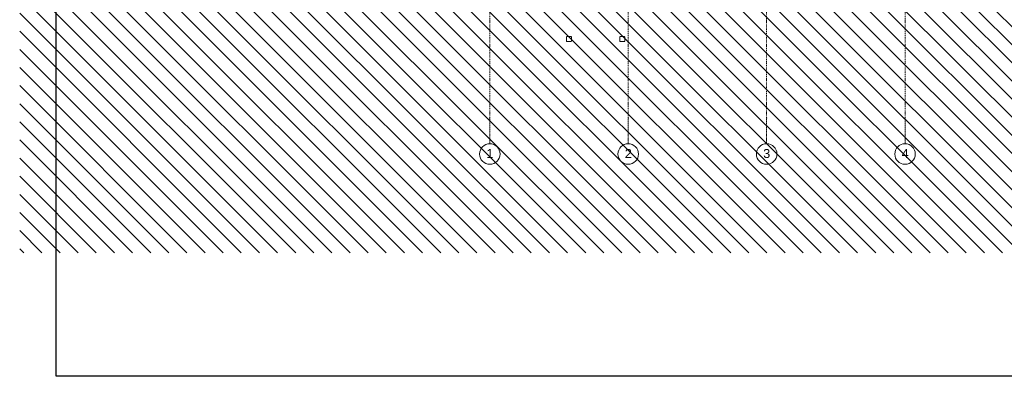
# Model space of a CAD drawing. Header units: centimetres. Extents: x -1589 to 108054, y -205274 to 31709.
# Tile 158 of 256: x -996 to 2846, y 25769 to 27160. Entities that reach past the tile are written whole.
import ezdxf

# ---------------------------------------------------------------- set-up
doc = ezdxf.new("R2010")
doc.units = ezdxf.units.CM
doc.header["$LTSCALE"] = 0.01
doc.header["$MEASUREMENT"] = 0
doc.linetypes.add('Krawędzie ukryte', pattern=[27, 20, -7])
doc.linetypes.add('Kropki i Kreski', pattern=[72, 36, -18, 0, -18])
for name, color, linetype in [('2_słupy.K_IR', 7, 'Continuous'), ('4_osie.ISTN', 7, 'Continuous'), ('5_opisy.K_IR', 7, 'Continuous')]:
    doc.layers.add(name, color=color, linetype=linetype)
doc.styles.add('GENERATED_STYLE_1', font='txt')

msp = doc.modelspace()

# ---------------------------------------------------------------- hatches: boundary and pattern name
at = {"layer": '5_opisy.K_IR', "linetype": 'Continuous', "lineweight": 5}
h = msp.add_hatch(dxfattribs=at)
h.set_pattern_fill('PZT_oznaczenia_dróg_dla__78', color=8, style=0, pattern_type=2)
h.set_pattern_definition([(315, (3e-13, 28099.415), (35.35534, 35.35534), [])])
h.paths.add_polyline_path([(-995.5427, 26250.50296), (7161.18434, 26250.50296), (7161.18434, 30690.55678), (-995.5427, 30690.55678)])
h.paths.add_polyline_path([(818.63417, 27460.4239), (818.63417, 27250.50296), (4025.67745, 27250.3437), (4010.26468, 27846.68343), (4241.74987, 27846.68343), (4241.74938, 27871.68393), (4151.3174, 28019.03017), (4151.12243, 28044.03017), (4002.47423, 28044.03017), (4002.47423, 29052.5761), (4675.54492, 29052.5761), (4675.54492, 27246.25206), (6097.99749, 27246.26206), (6097.99749, 29690.55678), (1582.3586, 29690.55678), (1582.3586, 30246.26892), (902.3586, 30246.26892), (902.3586, 29690.55678), (818.63417, 29690.55678), (818.63417, 27654.43852), (818.60814, 27654.83519), (666.2756, 27654.51476), (666.02981, 27460.70225)], flags=0)

# ---------------------------------------------------------------- linework, layer by layer
for points in [[(-853.44225, 25768.60037), (-853.44225, 28738.60037), (-853.44225, 31708.60037), (8116.55775, 31708.60037)], [(8116.55775, 31708.60037), (8116.55775, 28738.60037), (8116.55775, 25768.60037), (-853.44225, 25768.60037)]]:
    msp.add_lwpolyline(points)
at = {"layer": '2_słupy.K_IR', "color": 8, "linetype": 'Krawędzie ukryte', "lineweight": 5, "flags": 128}
for points in [[(1137.18744, 27074.50296), (1157.18744, 27074.50296), (1157.18744, 27094.50296), (1137.18744, 27094.50296)], [(1345.49017, 27074.50296), (1365.49017, 27074.50296), (1365.49017, 27094.50296), (1345.49017, 27094.50296)]]:
    msp.add_lwpolyline(points, close=True, dxfattribs=at)
at = {"layer": '4_osie.ISTN', "color": 7, "linetype": 'Kropki i Kreski', "lineweight": 0, "ltscale": 10}
for p, q in [((838.63417, 26776.04981), (838.63417, 30496.05924)), ((1378.63417, 26776.04981), (1378.63417, 30496.05924)), ((1918.63417, 26776.04981), (1918.63417, 30496.05924)), ((2458.63417, 26776.04981), (2458.63417, 30496.05924))]:
    msp.add_line(p, q, dxfattribs=at)
at = {"layer": '4_osie.ISTN', "color": 7, "linetype": 'Kropki i Kreski', "lineweight": 0}
for p, q in [((838.63417, 26776.04981), (838.63417, 26676.04981)), ((1378.63417, 26776.04981), (1378.63417, 26676.04981)), ((1918.63417, 26776.04981), (1918.63417, 26676.04981)), ((2458.63417, 26776.04981), (2458.63417, 26676.04981))]:
    msp.add_line(p, q, dxfattribs=at)
at = {"layer": '4_osie.ISTN', "color": 7, "linetype": 'Continuous', "lineweight": 0}
for centre in [(838.63417, 26636.04981), (1378.63417, 26636.04981), (1918.63417, 26636.04981), (2458.63417, 26636.04981)]:
    msp.add_circle(centre, 40, dxfattribs=at)
at = {"layer": '4_osie.ISTN', "color": 7, "linetype": 'Kropki i Kreski', "lineweight": 0}
for p in [(838.63417, 26776.04981), (838.63417, 26776.04981), (1378.63417, 26776.04981), (1378.63417, 26776.04981), (1918.63417, 26776.04981), (1918.63417, 26776.04981), (2458.63417, 26776.04981), (2458.63417, 26776.04981)]:
    msp.add_point(p, dxfattribs=at)

# ---------------------------------------------------------------- texts
at = {"layer": '4_osie.ISTN', "color": 7, "lineweight": 0, "char_height": 35, "attachment_point": 4, "style": 'GENERATED_STYLE_1'}
for s, insert in [('\\A1;{\\pql;\\pt0;\\fArial|b0|i0|c238|p38;1}', (825.35367, 26638.05031)), ('\\A1;{\\pql;\\pt0;\\fArial|b0|i0|c238|p38;2}', (1365.35367, 26638.05031)), ('\\A1;{\\pql;\\pt0;\\fArial|b0|i0|c238|p38;3}', (1905.35367, 26637.75031)), ('\\A1;{\\pql;\\pt0;\\fArial|b0|i0|c238|p38;4}', (2445.35367, 26638.05031))]:
    msp.add_mtext(s, dxfattribs=dict(at, insert=insert))

doc.saveas('drawing.dxf')
